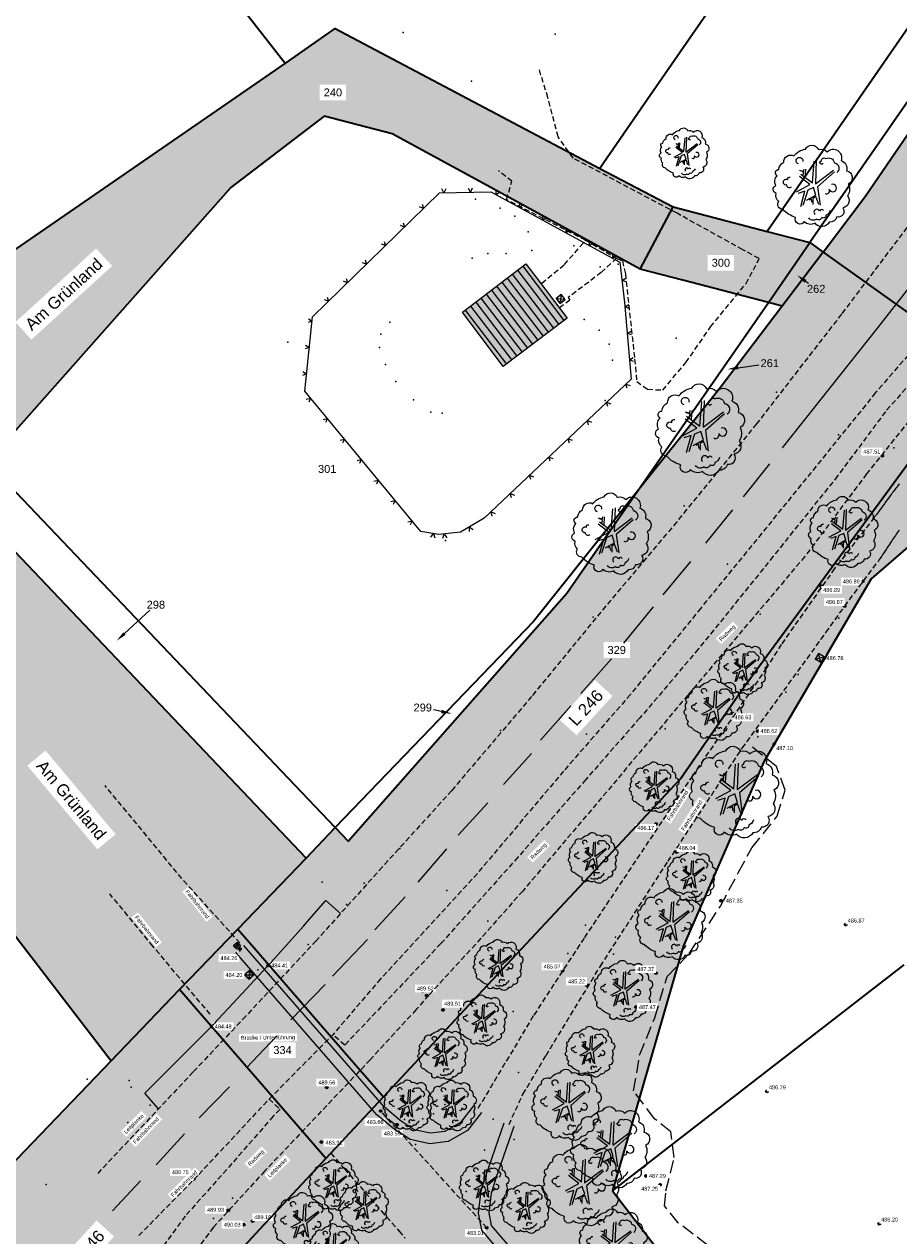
# Model space of a CAD drawing. Header units: metres. Extents: x 32314623 to 32316932, y 5614378 to 5615384.
# Tile 10 of 35: x 32315984 to 32316067, y 5614873 to 5614988. Entities that reach past the tile are written whole.
import ezdxf
from ezdxf import colors
from ezdxf.entities.mleader import LeaderData, LeaderLine
from ezdxf.math import Vec2, Vec3

# ---------------------------------------------------------------- set-up
doc = ezdxf.new("R2010")
doc.units = ezdxf.units.M
for name, pattern in [('1', [0]), ('12', [0]), ('20', [1.5, 0.5, -0.25, 0.5, -0.25]), ('3', [0]), ('36', [3.45, 1.225, -0.5, 1.225, -0.5]), ('412', [0]), ('68', [0])]:
    doc.linetypes.add(name, pattern=pattern)
doc.layers.get('0').update_dxf_attribs({"color": 1, "linetype": 'CONTINUOUS'})
for name, color, linetype in [('alte Gebäude', 7, 'CONTINUOUS'), ('alte Grenzen', 7, 'CONTINUOUS'), ('altes Gebäude Füllung', 7, 'CONTINUOUS'), ('Bäume Stäucher', 7, 'CONTINUOUS'), ('Diverses', 7, 'CONTINUOUS'), ('Ebene 1', 7, 'CONTINUOUS'), ('Ebene 301', 7, 'CONTINUOUS'), ('Ebene 303', 7, 'CONTINUOUS'), ('Fahrbahn', 7, 'CONTINUOUS'), ('Flurstücksnummer - Straßenname', 7, 'CONTINUOUS'), ('Gebäudeschraffur', 7, 'CONTINUOUS'), ('Höhenpunkte', 7, 'CONTINUOUS'), ('Höhentexte', 7, 'CONTINUOUS'), ('Straßenbestandspläne', 7, 'CONTINUOUS'), ('Texte zu Fahrbahn - Toptexte', 7, 'CONTINUOUS'), ('vorhandene Straße', 7, 'CONTINUOUS'), ('WS  GS  Hydrant  Gulli  usw', 7, 'CONTINUOUS')]:
    doc.layers.add(name, color=color, linetype=linetype)
doc.styles.add('Flurstücksnummer', font='Arial.ttf')
doc.styles.add('n', font='Arial.ttf')
doc.styles.add('Straßenname', font='Arial.ttf')

# ---------------------------------------------------------------- blocks, each defined once
blk = doc.blocks.new('S4')
at = {"color": 7}
for points in [[(-0.5, 0.5), (0.5, 0.5), (0.5, -0.5)], [(-0.5, 0.5), (-0.5, -0.5)], [(-0.5, -0.5), (0.5, -0.5)]]:
    blk.add_lwpolyline(points, dxfattribs=at)
at = {"color": 0, "lineweight": -2}
blk.add_lwpolyline([(0.408503, -0.23585, -0.5773502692), (-0.408503, -0.23585, -0.5773502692), (0, 0.471699, -0.5773502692)], format="xyb", close=True, dxfattribs=at)
for points in [[(0.333542, 0.333542), (-0.333542, -0.333542)], [(0.333542, -0.333542), (-0.333542, 0.333542)]]:
    blk.add_lwpolyline(points, dxfattribs=at)
blk = doc.blocks.new('S238', base_point=(0, -0.475))
at = {"color": 0, "lineweight": -2}
for points in [[(0, -0.475), (-0.475, -0.475), (-0.475, 0.475), (0, 0.475), (0.475, 0.475), (0.475, -0.475), (0, -0.475), (0, 0.475)], [(-0.235, 0.475), (-0.235, -0.475)], [(0.235, -0.475), (0.235, 0.475)]]:
    blk.add_lwpolyline(points, dxfattribs=at)
blk = doc.blocks.new('S13')
at = {"color": 0, "lineweight": -2}
for points in [[(-0.5, 0.5), (0.5, 0.5), (0.5, -0.5)], [(0.5, 0.5), (-0.5, -0.5), (0.5, -0.5), (-0.5, 0.5), (-0.5, -0.5)]]:
    blk.add_lwpolyline(points, dxfattribs=at)
blk = doc.blocks.new('S107')
at = {"lineweight": -2}
blk.add_hatch(color=0, dxfattribs=at).paths.add_polyline_path([(0.5, 0), (0.489765, -0.100649), (0.459479, -0.197178), (0.410382, -0.285634), (0.344483, -0.362396), (0.264482, -0.424322), (0.173653, -0.468876), (0.075714, -0.494234), (-0.025325, -0.499358), (-0.125326, -0.484039), (-0.220197, -0.448902), (-0.306053, -0.395388), (-0.379379, -0.325686), (-0.437173, -0.242651), (-0.47707, -0.149682), (-0.497435, -0.050584), (-0.497435, 0.050584), (-0.47707, 0.149682), (-0.437173, 0.242651), (-0.379379, 0.325686), (-0.306053, 0.395388), (-0.220197, 0.448902), (-0.125326, 0.484039), (-0.025325, 0.499358), (0.075714, 0.494234), (0.173653, 0.468876), (0.264482, 0.424322), (0.344483, 0.362396), (0.410382, 0.285634), (0.459479, 0.197178), (0.489765, 0.100649)], flags=0)
at = {"color": 0, "lineweight": -2}
blk.add_lwpolyline([(0.433013, -0.25, -0.5773502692), (-0.433013, -0.25, -0.5773502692), (0, 0.5, -0.5773502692)], format="xyb", close=True, dxfattribs=at)
blk = doc.blocks.new('S115')
at = {"color": 92, "true_color": 0x00cd00}
blk.add_lwpolyline([(0.38, 0.18, -0.720322), (0.4, 0.02, -0.293105), (0.39, -0.12, -0.60356), (0.335, -0.26, -0.682674), (0.265, -0.37, -0.389231), (0.175, -0.43, -0.560861), (0.005, -0.445, -0.33185), (-0.125, -0.425, -0.983969), (-0.225, -0.375, -0.154039), (-0.375, -0.28, -0.618334), (-0.425, -0.185, -0.323718), (-0.455, -0.09, -0.727182), (-0.46, 0.005, -0.3406), (-0.445, 0.12, -0.78117), (-0.425, 0.195, -0.280586), (-0.365, 0.28, -0.603026), (-0.245, 0.355, -0.210061), (-0.11, 0.435, -0.647135), (0.045, 0.43, -0.293004), (0.15, 0.405, -0.808724), (0.315, 0.3, -0.423577)], format="xyb", close=True, dxfattribs=at)
for points in [[(-0.19, 0.26, -2.311325), (-0.14, 0.29)], [(0.1, 0.265, -1.589785), (0.08, 0.295, -0.618917), (0.135, 0.325, -0.49854), (0.235, 0.275, -0.65059), (0.265, 0.16)], [(-0.28, -0.015, -0.683441), (-0.33, 0.01, -1.429021), (-0.32, 0.075, -0.554902), (-0.29, 0.105)], [(0.125, -0.09, 0.752735), (0.175, -0.045, 2.3423), (0.2, 0.015)], [(0.185, -0.295, -0.230204), (0.135, -0.35, -0.683441), (0.085, -0.375, -0.556841), (0.02, -0.395, -0.46095), (-0.07, -0.38)], [(0.105, -0.295, 0.635794), (0.06, -0.3, 1.273144), (0.005, -0.34)]]:
    blk.add_lwpolyline(points, format="xyb", dxfattribs=at)
at = {"color": 34}
for points in [[(-0.165, 0.14), (-0.025, 0.035), (-0.005, 0.295)], [(0.02, 0.305), (0.01, 0.025), (0.225, 0.185)], [(-0.18, 0.185), (-0.13, 0.175), (-0.125, 0.2)], [(-0.135, 0.115), (-0.13, 0.165), (-0.165, 0.175)], [(-0.11, 0.2), (-0.115, 0.105)], [(0.235, 0.165), (0.035, -0.01), (0.065, -0.23)], [(-0.215, -0.07), (-0.055, 0.015), (-0.18, 0.11)], [(-0.165, -0.245), (-0.115, -0.065), (-0.195, -0.09)], [(-0.095, -0.17), (0.015, -0.11), (-0.015, -0.02), (-0.08, -0.05), (-0.14, -0.235)], [(0.05, -0.22), (0.015, -0.125), (-0.02, -0.15), (-0.02, -0.22)], [(-0.03, -0.2), (-0.04, -0.155), (-0.065, -0.17)]]:
    blk.add_lwpolyline(points, dxfattribs=at)
blk = doc.blocks.new('*X45')
at = {"color": 7, "linetype": '3', "lineweight": 25}
for p, q in [((32316030.392519, 5614964.662298), (32316034.313355, 5614959.517418)), ((32316030.889521, 5614965.041262), (32316034.810457, 5614959.896252)), ((32316031.386524, 5614965.420225), (32316035.307558, 5614960.275086)), ((32316028.90151, 5614963.525408), (32316032.822051, 5614958.380917)), ((32316029.398513, 5614963.904371), (32316033.319152, 5614958.759751)), ((32316029.895516, 5614964.283335), (32316033.816254, 5614959.138585)), ((32316027.410502, 5614962.388517), (32316031.330746, 5614957.244415)), ((32316027.907505, 5614962.76748), (32316031.827848, 5614957.623249)), ((32316028.404508, 5614963.146444), (32316032.324949, 5614958.002083)), ((32316025.919494, 5614961.251626), (32316029.839442, 5614956.107914)), ((32316026.416497, 5614961.63059), (32316030.336543, 5614956.486748)), ((32316026.9135, 5614962.009553), (32316030.833645, 5614956.865582))]:
    blk.add_line(p, q, dxfattribs=at)
blk = doc.blocks.new('S20', base_point=(0, -0.5))
at = {"color": 0, "lineweight": -2}
blk.add_lwpolyline([(-0.5, 0.5), (0, -0.5), (0.5, 0.5)], dxfattribs=at)

msp = doc.modelspace()

# ---------------------------------------------------------------- hatches: boundary and pattern name
at = {"layer": 'altes Gebäude Füllung', "lineweight": 25, "true_color": 0xcccccc}
msp.add_hatch(color=254, dxfattribs=at).paths.add_polyline_path([(32316035.6, 5614960.5), (32316029.54, 5614955.88), (32316025.66, 5614961.05), (32316031.68, 5614965.64), (32316034.4, 5614962.07)], flags=0)
at = {"layer": 'vorhandene Straße', "lineweight": 25, "true_color": 0xe6d499}
for points in [[(32316121.82, 5615012.12), (32316107.46, 5614991.25), (32316089.07, 5614967.43), (32316076.22, 5614955.11), (32316059.93, 5614966.77), (32316063.93, 5614972.04), (32316091.17, 5615011.88), (32316106.77, 5615037.09), (32316108.36, 5615039.76), (32316129.25, 5615074.04), (32316158.47, 5615122.82), (32316162.56, 5615130.43), (32316162.18, 5615130.75), (32316186.59, 5615176.11), (32316190, 5615174.3), (32316221.73, 5615228.87), (32316252.65, 5615279.58), (32316271.88, 5615306.02), (32316274.42, 5615314.13), (32316347.28, 5615383.52), (32316356.12, 5615381.16), (32316364.83, 5615378.82), (32316378.29, 5615375.22), (32316365.8, 5615375.78), (32316364.53, 5615372.61), (32316348.95, 5615360.04), (32316326.88, 5615341.44), (32316307.07, 5615321.41), (32316290.21, 5615302.89), (32316277.21, 5615285.53), (32316268.3, 5615273.65), (32316263.86, 5615267.01), (32316262.74, 5615267.64), (32316259.92, 5615264.02), (32316252.74, 5615251.35), (32316253.16, 5615251.11), (32316251.2, 5615247.78), (32316234.14, 5615218.48), (32316221.49, 5615195.61), (32316209.9, 5615172.43), (32316196.98, 5615149.91), (32316174.93, 5615109.42), (32316150.25, 5615067.19), (32316148.78, 5615060.97), (32316125.8, 5615020.71)], [(32315979.91, 5614941.63), (32316010.79, 5614909.14), (32315992.26, 5614889.85), (32315936.67, 5614962.25), (32315914, 5614990.31), (32315904.36, 5615003.67), (32315875.72, 5615038), (32315869.46, 5615045.94), (32315861.25, 5615059.22), (32315791.88, 5615202.67), (32315769.02, 5615249.76), (32315760.43, 5615267.31), (32315744.89, 5615275.07), (32315756.1, 5615301.21), (32315756.21, 5615292.17), (32315759.87, 5615284.61), (32315846.12, 5615106.45), (32315867.57, 5615062.15), (32315875.07, 5615050.63), (32315904.63, 5615018.3), (32315927.98, 5614993.49), (32315948.28, 5614972.63), (32315963.76, 5614957.44)], [(32315969.33, 5614957.55), (32316008.79, 5614984.69), (32316013.55, 5614988.03), (32316045.67, 5614971.06), (32316042.55, 5614965.16), (32316018.97, 5614978.01), (32316012.5, 5614979.69), (32316003.65, 5614972.92), (32315979.53, 5614945.76), (32315979.91, 5614941.63), (32315963.76, 5614957.44), (32315968.5, 5614956.98)], [(32316054.74, 5614961.99), (32316042.55, 5614965.16), (32316045.67, 5614971.06), (32316058.68, 5614967.67)], [(32316076.22, 5614955.11), (32316068.16, 5614946.85), (32316052.39, 5614925.38), (32316046.34, 5614916.65), (32316026.27, 5614895.14), (32316018.14, 5614886.42), (32316004.29, 5614902.38), (32316013.56, 5614912.03), (32316014.79, 5614910.74), (32316035.57, 5614934.32), (32316042.29, 5614944.03), (32316050.05, 5614953.73), (32316059.93, 5614966.77)], [(32316059.93, 5614966.77), (32316056.05, 5614961.64), (32316054.74, 5614961.99), (32316058.68, 5614967.67)], [(32316096.44, 5614936.79), (32316085.03, 5614944.51), (32316076.99, 5614946.41), (32316068.04, 5614938.74), (32316064.52, 5614935.69), (32316054.29, 5614918.29), (32316046.63, 5614900.71), (32316039.91, 5614877.48), (32316061.13, 5614850.02), (32316066.18, 5614843.48), (32316091.94, 5614812.6), (32316098.45, 5614813.84), (32316079.08, 5614783.37), (32316078.62, 5614788.65), (32316000.81, 5614867.84), (32316026.27, 5614895.14), (32316046.34, 5614916.65), (32316052.39, 5614925.38), (32316068.16, 5614946.85), (32316076.22, 5614955.11), (32316087.57, 5614948.8), (32316103.17, 5614941.66)], [(32316006.35, 5614887.87), (32315998.76, 5614896.62), (32316004.29, 5614902.38), (32316018.14, 5614886.42), (32316012.68, 5614880.57)], [(32316000.81, 5614867.84), (32315986.14, 5614843.55), (32315972.54, 5614827.61), (32315906.16, 5614768.71), (32315885.66, 5614762.07), (32315846.57, 5614732.33), (32315802.4, 5614703.89), (32315759.22, 5614680.11), (32315691.92, 5614648.32), (32315643.24, 5614627.29), (32315619.4, 5614618.99), (32315523.96, 5614591.33), (32315477.81, 5614582.47), (32315448.56, 5614578.6), (32315421.4, 5614575.89), (32315387.36, 5614574.01), (32315348.37, 5614573), (32315310.82, 5614573.79), (32315281.51, 5614575.14), (32315243.29, 5614575.5), (32315143.07, 5614593.75), (32315071.82, 5614616.63), (32314999.76, 5614641.9), (32314982.36, 5614648), (32314976.41, 5614650.09), (32314923.91, 5614665.15), (32314896.69, 5614676.38), (32314896.21, 5614678.39), (32314874.14, 5614687.5), (32314856.63, 5614693.27), (32314838.58, 5614697.8), (32314822.59, 5614700.4), (32314818.63, 5614700.81), (32314811.92, 5614702.08), (32314805.87, 5614702.12), (32314799.37, 5614702.79), (32314769.83, 5614703.92), (32314753.04, 5614703.77), (32314737.1, 5614702.87), (32314707.34, 5614698.96), (32314668.85, 5614690.62), (32314651.2, 5614685.57), (32314642.85, 5614682.98), (32314635.72, 5614689.15), (32314622.54, 5614700.58), (32314632.01, 5614703.89), (32314640.83, 5614707), (32314665.28, 5614713.51), (32314699.88, 5614720.45), (32314729.38, 5614724.13), (32314768.77, 5614726.13), (32314796.6, 5614725.43), (32314840.69, 5614721.4), (32314881.14, 5614710.12), (32314940.56, 5614694.89), (32314974.15, 5614680.99), (32315013.82, 5614664.8), (32315061.73, 5614645.26), (32315074.49, 5614641.17), (32315078.88, 5614639.43), (32315085.16, 5614637.74), (32315091.6, 5614635.67), (32315129.02, 5614623.84), (32315168.1, 5614613.35), (32315206.56, 5614605.22), (32315258.7, 5614597.96), (32315297.05, 5614594.78), (32315336.71, 5614593.91), (32315375.64, 5614594.35), (32315407.37, 5614596.41), (32315441.92, 5614600.1), (32315470.64, 5614603.96), (32315498.72, 5614608.73), (32315526.5, 5614614.71), (32315553.33, 5614621.09), (32315586.54, 5614630.83), (32315612.35, 5614640.27), (32315638.41, 5614649.45), (32315669.52, 5614662.11), (32315715.8, 5614684.95), (32315754.95, 5614705.66), (32315808.99, 5614737.6), (32315847.14, 5614763.6), (32315872.62, 5614782.27), (32315891.61, 5614798.67), (32315921.17, 5614823.01), (32315943.15, 5614842.61), (32315974.3, 5614871.15), (32315998.76, 5614896.62), (32316012.68, 5614880.57)]]:
    msp.add_hatch(color=41, dxfattribs=at).paths.add_polyline_path(points, flags=0)

# ---------------------------------------------------------------- linework, layer by layer
at = {"layer": 'alte Gebäude', "color": 7, "linetype": '3', "lineweight": 25}
msp.add_lwpolyline([(32316034.4, 5614962.07), (32316035.6, 5614960.5), (32316029.54, 5614955.88), (32316025.66, 5614961.05), (32316031.68, 5614965.64), (32316032.71, 5614964.29)], close=True, dxfattribs=at)
at = {"layer": 'alte Grenzen', "color": 7, "linetype": '1', "lineweight": 35}
for p, q in [((32316105.43, 5615042.24), (32316054.61, 5614968.73)), ((32316106.77, 5615037.09), (32316058.68, 5614967.67)), ((32316038.72, 5614974.73), (32316045.67, 5614971.06)), ((32316042.55, 5614965.16), (32316045.67, 5614971.06)), ((32316045.67, 5614971.06), (32316054.61, 5614968.73)), ((32316054.61, 5614968.73), (32316058.68, 5614967.67)), ((32316054.74, 5614961.99), (32316058.68, 5614967.67)), ((32316059.93, 5614966.77), (32316056.05, 5614961.64)), ((32316058.68, 5614967.67), (32316059.93, 5614966.77)), ((32316042.29, 5614944.03), (32316054.74, 5614961.99)), ((32316056.05, 5614961.64), (32316054.74, 5614961.99)), ((32316010.79, 5614909.14), (32316013.56, 5614912.03)), ((32316004.29, 5614902.38), (32316010.79, 5614909.14)), ((32315992.26, 5614889.85), (32315998.76, 5614896.62))]:
    msp.add_line(p, q, dxfattribs=at)
for points in [[(32316008.79, 5614984.69), (32316001.55, 5614994.02), (32315990.14, 5615008.72), (32316054.29, 5615085.64)], [(32316092.82, 5615052.94), (32316042.94, 5614980.83), (32316038.72, 5614974.73)], [(32316059.93, 5614966.77), (32316063.93, 5614972.04), (32316091.17, 5615011.88), (32316106.77, 5615037.09)], [(32316059.93, 5614966.77), (32316063.82, 5614963.99), (32316069.79, 5614959.71), (32316074.09, 5614956.63), (32316076.22, 5614955.11)], [(32316056.05, 5614961.64), (32316050.05, 5614953.73), (32316042.29, 5614944.03)]]:
    msp.add_lwpolyline(points, dxfattribs=at)
at = {"layer": 'Diverses', "color": 7, "true_color": 0xffffff}
for p in [(32316020.03, 5614987.65), (32316034.48, 5614987.49), (32316026.53, 5614983.02), (32316026.89, 5614971.8), (32316029.24, 5614970.96), (32316030.64, 5614970.17), (32316031.89, 5614968.7), (32316032.24, 5614966.93), (32316036.23, 5614967.37), (32316026.57, 5614966.19), (32316028.07, 5614966.62), (32316029.81, 5614966.62), (32316040.46, 5614965.61), (32316038.74, 5614965.36), (32316018.76, 5614960.1), (32316037.23, 5614960.36), (32316017.91, 5614958.97), (32316038.64, 5614959.35), (32316009.05, 5614958.21), (32316017.77, 5614957.71), (32316039.6, 5614958.02), (32316045.98, 5614958.57), (32316039.92, 5614956.49), (32316018.35, 5614956.07), (32316019.32, 5614954.47), (32316055.5, 5614953.46), (32316021.01, 5614952.71), (32316039.22, 5614952.64), (32316022.64, 5614951.54), (32316023.74, 5614951.45), (32316061.4, 5614949.38), (32316066.65, 5614948.16), (32316046.74, 5614942.65), (32316024.05, 5614939.33), (32316050.86, 5614937.09), (32316053.96, 5614932.33), (32316038.09, 5614932.04), (32316057.57, 5614926.6), (32316029.27, 5614921.28), (32316037.45, 5614920.91), (32316044.92, 5614921.43), (32316050.58, 5614921.2), (32316048.21, 5614913.43), (32316012.43, 5614910.85), (32316019.7, 5614910.03), (32316012.32, 5614906.85), (32316016.32, 5614906.74), (32316024.18, 5614906.04), (32316014.62, 5614904.72), (32316028.06, 5614903.12), (32316040.2, 5614901.62), (32316011, 5614900.93), (32316021.85, 5614896.39), (32316030.47, 5614894.54), (32316030.97, 5614888.74), (32315989.97, 5614888.1), (32315993.97, 5614887.99), (32315994.17, 5614887.36), (32315995.96, 5614885.65), (32316023.99, 5614885.71), (32315993.86, 5614883.99), (32316020.16, 5614884.28), (32316021.9, 5614884.34), (32316022.91, 5614884.82), (32316028.56, 5614884.29), (32316027.74, 5614881.34), (32316027.63, 5614879.21), (32315986.07, 5614878.09), (32316028.19, 5614877.42), (32316003.78, 5614876.79), (32316002, 5614874.87)]:
    msp.add_point(p, dxfattribs=at)
at = {"layer": 'Ebene 1', "color": 7, "true_color": 0xffffff}
for p in [(32316059.6, 5614928.14, 486.79), (32316005.37, 5614898.02, 484.19)]:
    msp.add_point(p, dxfattribs=at)
at = {"layer": 'Ebene 301', "lineweight": 18}
for p, q in [((32316026.69, 5614885.57, 484.26), (32316025.47, 5614883.98, 484.26)), ((32316027.48, 5614884.95, 484.26), (32316026.14, 5614883.21, 484.26)), ((32316025.47, 5614883.98, 484.26), (32316023.98, 5614883.14, 484.26)), ((32316027.9, 5614879.02), (32316029.61, 5614883.96)), ((32316022.61, 5614882.97, 484.26), (32316021.08, 5614883.3, 484.26)), ((32316023.98, 5614883.14, 484.26), (32316022.61, 5614882.97, 484.26)), ((32316026.14, 5614883.21, 484.26), (32316024.3, 5614882.17, 484.26)), ((32316028.85, 5614878.71), (32316030.56, 5614883.64)), ((32316022.56, 5614881.96, 484.26), (32316020.69, 5614882.37, 484.26)), ((32316024.3, 5614882.17, 484.26), (32316022.56, 5614881.96, 484.26)), ((32316027.44, 5614877.48), (32316027.9, 5614879.02)), ((32316028.42, 5614877.27), (32316028.85, 5614878.71)), ((32316027.17, 5614875.35), (32316027.44, 5614877.48)), ((32316028.19, 5614875.39), (32316028.42, 5614877.27)), ((32316030.71, 5614871.53), (32316028.42, 5614874.2))]:
    msp.add_line(p, q, dxfattribs=at)
at = {"layer": 'Fahrbahn', "color": 7, "linetype": '20', "lineweight": 18}
msp.add_line((32316037.36, 5614967.89), (32316040.31, 5614966.18), dxfattribs=at)
for points in [[(32316037.36, 5614967.89), (32316029.83, 5614971.76), (32316030.36, 5614973.5), (32316029.08, 5614974.49)], [(32316033.2, 5614963.8), (32316035.35, 5614965.58), (32316037.36, 5614967.89)], [(32316040.31, 5614966.18), (32316038.85, 5614964.83), (32316035.71, 5614962.45), (32316035.87, 5614962.21), (32316034.87, 5614961.46)], [(32316067.18, 5614944.74), (32316067.11, 5614944.63), (32316067.03, 5614944.53), (32316066.95, 5614944.42), (32316066.86, 5614944.32), (32316066.78, 5614944.21), (32316066.7, 5614944.1), (32316066.62, 5614944), (32316066.54, 5614943.89), (32316066.46, 5614943.78), (32316066.38, 5614943.67), (32316066.22, 5614943.46), (32316066.07, 5614943.24), (32316065.91, 5614943.04), (32316065.76, 5614942.83), (32316065.62, 5614942.63), (32316065.48, 5614942.44), (32316065.34, 5614942.26), (32316065.22, 5614942.08), (32316065.1, 5614941.93), (32316065.04, 5614941.85), (32316064.99, 5614941.78), (32316064.94, 5614941.71), (32316064.89, 5614941.65), (32316064.84, 5614941.58), (32316064.8, 5614941.53)], [(32316067.16, 5614940.33), (32316067.07, 5614940.2), (32316066.98, 5614940.07), (32316066.89, 5614939.94), (32316066.81, 5614939.81), (32316066.72, 5614939.69), (32316066.64, 5614939.56), (32316066.55, 5614939.43), (32316066.47, 5614939.31), (32316066.39, 5614939.18), (32316066.22, 5614938.94), (32316066.06, 5614938.7), (32316065.92, 5614938.47), (32316065.77, 5614938.25), (32316065.63, 5614938.04), (32316065.51, 5614937.86), (32316065.45, 5614937.77), (32316065.39, 5614937.68), (32316065.34, 5614937.6), (32316065.28, 5614937.52), (32316065.23, 5614937.44), (32316065.19, 5614937.38)], [(32316013.14, 5614881.06), (32316014.44, 5614879.58), (32316017.96, 5614875.56), (32316019.63, 5614873.66), (32316020.21, 5614873)]]:
    msp.add_lwpolyline(points, dxfattribs=at)
at = {"layer": 'Fahrbahn', "color": 7, "true_color": 0xffffff}
for p in [(32316061.44, 5614931.95), (32316056.39, 5614924.9), (32316053.74, 5614920.68), (32316037.35, 5614902.76), (32316004.5, 5614900.32), (32316035.67, 5614900.07), (32316040, 5614900), (32316006.2, 5614898.51), (32316016.92, 5614885.11), (32316018.19, 5614883.93), (32316021.2, 5614881.88), (32316030.57, 5614882.37), (32316013.14, 5614881.06), (32316026, 5614877.42), (32316019.63, 5614873.66)]:
    msp.add_point(p, dxfattribs=at)
at = {"layer": 'Straßenbestandspläne', "color": 253, "linetype": '412', "lineweight": 25, "true_color": 0xb2b2b2}
for p, q in [((32316052.36, 5614943.49), (32316054.86, 5614946.64)), ((32316048.78, 5614939.09), (32316051.35, 5614942.25)), ((32316044.75, 5614934.18), (32316047.37, 5614937.35)), ((32316029.56, 5614916.13), (32316032.21, 5614919.09)), ((32316025.26, 5614911.3), (32316028.08, 5614914.38)), ((32316021.46, 5614906.84), (32316024.18, 5614910)), ((32316017.33, 5614902.3), (32316020.2, 5614905.46)), ((32316013.3, 5614897.9), (32316016.64, 5614901.38)), ((32316009.33, 5614893.74), (32316012.61, 5614897.12)), ((32316000.64, 5614884.42), (32316003.5, 5614887.38)), ((32315992.38, 5614875.57), (32315995.04, 5614878.44))]:
    msp.add_line(p, q, dxfattribs=at)

# ---------------------------------------------------------------- block references
at = {"layer": 'Bäume Stäucher', "color": 94}
for p, xscale, yscale in [((32316046.84, 5614976.16), 5, 5), ((32316059.13, 5614973.07), 8, 8), ((32316048.44, 5614949.9), 9, 9), ((32316040, 5614940), 8, 8), ((32316062, 5614940.16), 7, 7), ((32316052.39, 5614927.11), 5, 5), ((32316049.68, 5614923.24), 6, 6), ((32316051.67, 5614915.42), 9, 9), ((32316044, 5614915.88), 5, 5), ((32316038.18, 5614909.16), 5, 5), ((32316047.5, 5614907.39), 5, 5), ((32316045.58, 5614902.87), 7, 7), ((32316029.16, 5614898.98), 5, 5), ((32316041.04, 5614896.51), 6, 6), ((32316027.61, 5614893.71), 5, 5), ((32316037.89, 5614890.73), 5, 5), ((32316023.88, 5614890.49), 5, 5), ((32316035.71, 5614885.68), 7, 7), ((32316020.59, 5614885.63), 5, 5), ((32316024.74, 5614885.61), 5, 5), ((32316039.87, 5614881.64), 8, 8), ((32316037.17, 5614878.05), 8, 8), ((32316013.5, 5614878.03), 5, 5), ((32316027.82, 5614878), 5, 5), ((32316016.37, 5614875.96), 5, 5), ((32316031.76, 5614875.87), 5, 5), ((32316010.63, 5614874.44), 6, 6), ((32316040.08, 5614872.4), 7, 7), ((32316013.5, 5614871.96), 5, 5)]:
    msp.add_blockref('S115', p, dxfattribs=dict(at, xscale=xscale, yscale=yscale))
at = {"layer": 'Ebene 303', "color": 7, "xscale": 0.375, "yscale": -0.375}
for p, rotation in [((32316023.89, 5614972.4), 181.338908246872), ((32316026.41, 5614972.46), 181.338908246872), ((32316028.86, 5614972.22), 151.38086514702), ((32316031.08, 5614971.01), 151.38086514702), ((32316021.96, 5614970.92), 224.351209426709), ((32316033.29, 5614969.8), 151.38086514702), ((32316020.16, 5614969.15), 224.351209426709), ((32316035.51, 5614968.6), 151.38086514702), ((32316018.35, 5614967.39), 224.351209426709), ((32316037.73, 5614967.39), 151.38086514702), ((32316016.54, 5614965.62), 224.351209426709), ((32316039.94, 5614966.18), 151.38086514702), ((32316014.74, 5614963.86), 224.351209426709), ((32316040.83, 5614964.07), 96.551435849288), ((32316012.93, 5614962.09), 224.351209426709), ((32316041.1, 5614961.56), 94.84307353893), ((32316011.37, 5614960.21), 263.859485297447), ((32316041.32, 5614959.04), 94.84307353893), ((32316011.1, 5614957.7), 263.859485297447), ((32316041.53, 5614956.53), 94.84307353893), ((32316010.83, 5614955.19), 263.859485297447), ((32316041.2, 5614954.22), 43.456202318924), ((32316011.21, 5614952.87), 309.5865880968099), ((32316039.36, 5614952.48), 43.456202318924), ((32316012.82, 5614950.93), 309.5865880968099), ((32316037.53, 5614950.75), 43.456202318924), ((32316014.43, 5614948.98), 309.5865880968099), ((32316035.7, 5614949.01), 43.456202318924), ((32316016.04, 5614947.04), 309.5865880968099), ((32316033.86, 5614947.27), 43.456202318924), ((32316017.64, 5614945.09), 309.5865880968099), ((32316032.03, 5614945.54), 43.456202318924), ((32316030.2, 5614943.8), 43.456202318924), ((32316019.25, 5614943.14), 309.5865880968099), ((32316028.37, 5614942.06), 43.456202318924), ((32316020.86, 5614941.2), 309.5865880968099), ((32316026.31, 5614940.62), 30.540977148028), ((32316022.89, 5614939.99), 350.692519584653), ((32316023.93, 5614939.96), 6.310686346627)]:
    msp.add_blockref('S20', p, dxfattribs=dict(at, rotation=rotation))
at = {"layer": 'Gebäudeschraffur', "color": 7, "true_color": 0xffffff}
msp.add_blockref('*X45', (0, 0), dxfattribs=at)
at = {"layer": 'Höhenpunkte', "color": 7, "xscale": 0.2525, "yscale": 0.2525}
for p in [(32316065.56, 5614947.4, 487.51), (32316059.75, 5614935.02, 486.89), (32316063.69, 5614935.44, 486.89), (32316062, 5614933.1, 486.87), (32316051.32, 5614922.9, 486.63), (32316053.71, 5614921.22, 486.62), (32316055.29, 5614919.97, 487.11), (32316044.07, 5614912.39, 486.17), (32316046.01, 5614909.71, 486.04), (32316050.23, 5614905.08, 487.35), (32316062.09, 5614902.81, 486.87), (32316004.5, 5614900.49, 484.26), (32316007.19, 5614898.92, 484.41), (32316035.18, 5614898.44, 485.07), (32316044.06, 5614898.19, 487.37), (32316037.49, 5614897.02, 485.22), (32316022.24, 5614896.05, 489.52), (32316023.81, 5614894.7, 489.51), (32316042.15, 5614894.96, 487.47), (32316001.84, 5614893.12, 484.48), (32316012.76, 5614887.32, 489.56), (32316054.6, 5614886.94, 486.79), (32316017.88, 5614885.08, 483.66), (32316019.44, 5614883.78, 483.59), (32316012.25, 5614882.13, 483.91), (32316000.09, 5614878.61, 489.75), (32316043.11, 5614878.91, 487.29), (32316044.45, 5614878.06, 487.25), (32316003.39, 5614875.62, 489.93), (32316005.7, 5614874.61, 489.18), (32316004.85, 5614874.26, 490.03), (32316027.96, 5614873.97, 483.01), (32316065.27, 5614874.36, 486.2)]:
    msp.add_blockref('S107', p, dxfattribs=at)
at = {"layer": 'WS  GS  Hydrant  Gulli  usw', "color": 7, "xscale": 0.6275, "yscale": 0.6275}
for name, p, rotation in [('S4', (32316034.99, 5614962.33), 127.37420341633), ('S13', (32316059.62, 5614928.15, 486.78), 239.531869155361), ('S4', (32316005.39, 5614898.03), 133.35169810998)]:
    msp.add_blockref(name, p, dxfattribs=dict(at, rotation=rotation))
at = {"layer": 'WS  GS  Hydrant  Gulli  usw', "color": 5, "xscale": 0.5, "yscale": 0.5, "rotation": 133.35169810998}
msp.add_blockref('S238', (32316004.39, 5614900.97), dxfattribs=at)

# ---------------------------------------------------------------- leaders
at = {"layer": 'Flurstücksnummer - Straßenname', "color": 7, "lineweight": 30}
ml = msp.add_multileader_mtext('Standard', dxfattribs=at)
ml.set_content('262', color=256, style='Flurstücksnummer')
ml.set_leader_properties(linetype='CONTINUOUS')
ml.build(insert=Vec2(0, 0))
ml.multileader.update_dxf_attribs({"has_dogleg": 0, "dogleg_length": 0, "arrow_head_size": 1})
ctx = ml.context
ctx.base_point, ctx.char_height, ctx.arrow_head_size, ctx.landing_gap_size = Vec3(32316059.28, 5614963.65), 0.75, 1, 0
notes = []
notes.append((ctx, [(0, (1, 1, 0), (32316058.54, 5614963.8), (0, 0), 0, [(0, [(32316057.45, 5614964.57)], 0, [])])]))
ctx.mtext.insert, ctx.mtext.alignment, ctx.mtext.line_spacing_factor = Vec3(32316059.28, 5614963.65), 2, 0.84
ml = msp.add_multileader_mtext('Standard', dxfattribs=at)
ml.set_content('261', color=256, style='Flurstücksnummer')
ml.set_leader_properties(linetype='CONTINUOUS')
ml.build(insert=Vec2(0, 0))
ml.multileader.update_dxf_attribs({"has_dogleg": 0, "dogleg_length": 0, "arrow_head_size": 1})
ctx = ml.context
ctx.base_point, ctx.char_height, ctx.arrow_head_size, ctx.landing_gap_size = Vec3(32316054.87, 5614956.58), 0.75, 1, 0
notes.append((ctx, [(0, (1, 1, 0), (32316053.84, 5614956.05), (0, 0), 0, [(0, [(32316050.88, 5614955.63)], 0, [])])]))
ctx.mtext.insert, ctx.mtext.alignment, ctx.mtext.line_spacing_factor = Vec3(32316054.87, 5614956.58), 2, 0.84
ml = msp.add_multileader_mtext('Standard', dxfattribs=at)
ml.set_content('298', color=256, style='Flurstücksnummer')
ml.set_leader_properties(linetype='CONTINUOUS')
ml.build(insert=Vec2(0, 0))
ml.multileader.update_dxf_attribs({"has_dogleg": 0, "dogleg_length": 0, "arrow_head_size": 1})
ctx = ml.context
ctx.base_point, ctx.char_height, ctx.arrow_head_size, ctx.landing_gap_size = Vec3(32315996.51, 5614933.61), 0.75, 1, 0
notes.append((ctx, [(0, (1, 1, 0), (32315995.94, 5614932.71), (0, 0), 0, [(0, [(32315992.79, 5614929.81)], 0, [])])]))
ctx.mtext.insert, ctx.mtext.alignment, ctx.mtext.line_spacing_factor = Vec3(32315996.51, 5614933.61), 2, 0.84
ml = msp.add_multileader_mtext('Standard', dxfattribs=at)
ml.set_content('299', color=256, style='Flurstücksnummer')
ml.set_leader_properties(linetype='CONTINUOUS')
ml.build(insert=Vec2(0, 0))
ml.multileader.update_dxf_attribs({"has_dogleg": 0, "dogleg_length": 0, "arrow_head_size": 1})
ctx = ml.context
ctx.base_point, ctx.char_height, ctx.arrow_head_size, ctx.landing_gap_size = Vec3(32316021.88, 5614923.83), 0.75, 1, 0
notes.append((ctx, [(0, (1, 1, 0), (32316022.9, 5614923.24), (0, 0), 0, [(0, [(32316024.63, 5614922.87)], 0, [])])]))
ctx.mtext.insert, ctx.mtext.alignment, ctx.mtext.line_spacing_factor = Vec3(32316021.88, 5614923.83), 2, 0.84
for ctx, leaders in notes:
    for number, flags, end, landing, length, lines in leaders:
        leader = LeaderData()
        leader.index, (leader.has_last_leader_line, leader.has_dogleg_vector, leader.attachment_direction) = number, flags
        leader.last_leader_point, leader.dogleg_vector, leader.dogleg_length = Vec3(end), Vec3(landing), length
        for number, points, colour, breaks in lines:
            line = LeaderLine()
            line.index, line.vertices, line.color, line.breaks = number, Vec3.list(points), colors.encode_raw_color(colour), breaks
            leader.lines.append(line)
        ctx.leaders.append(leader)

# ---------------------------------------------------------------- next in the draw order: texts
at = {"layer": 'Flurstücksnummer - Straßenname', "color": 7, "lineweight": 30, "char_height": 0.75, "attachment_point": 8, "line_spacing_factor": 0.84, "style": 'Flurstücksnummer', "bg_fill": 2}
for s, insert in [('240', (32316013.34, 5614981.57)), ('300', (32316050.22, 5614965.37)), ('301', (32316012.8, 5614945.76)), ('329', (32316040.32, 5614928.54)), ('334', (32316008.55, 5614890.49))]:
    msp.add_mtext(s, dxfattribs=dict(at, insert=insert))
at = {"layer": 'Flurstücksnummer - Straßenname', "color": 7, "lineweight": 35, "insert": (32315987.76, 5614962.77), "char_height": 1.125, "attachment_point": 5, "rotation": 42.3686, "line_spacing_factor": 0.84, "style": 'Straßenname', "bg_fill": 2}
msp.add_mtext('Am Grünland', dxfattribs=at)
at = {"layer": 'Höhentexte', "color": 7, "lineweight": 25, "char_height": 0.375, "line_spacing_factor": 0.84, "style": 'n', "bg_fill": 2}
for s, insert, attachment_point in [('487.51', (32316065.37, 5614947.6, 487.51), 9), ('486.89', (32316059.95, 5614934.83, 486.89), 1), ('486.87', (32316061.81, 5614933.3, 486.87), 9), ('486.78', (32316060.27, 5614928.15, 486.78), 4), ('486.63', (32316051.52, 5614922.71, 486.63), 1), ('486.62', (32316053.99, 5614921.22, 486.62), 4), ('487.10', (32316055.48, 5614919.78, 487.11), 1), ('486.17', (32316043.88, 5614912.19, 486.17), 3), ('486.04', (32316046.21, 5614909.9, 486.04), 7), ('487.35', (32316050.69, 5614905.08, 487.35), 4), ('486.87', (32316062.28, 5614903, 486.87), 7), ('484.26', (32316004.26, 5614899.81, 484.26), 3), ('484.41', (32316007.47, 5614898.92, 484.41), 4), ('485.07', (32316034.98, 5614898.63, 485.07), 9), ('487.37', (32316043.87, 5614898.38, 487.37), 9), ('484.20', (32316004.73, 5614898.02, 484.19), 6), ('485.22', (32316037.3, 5614897.21, 485.22), 9), ('489.52', (32316022.13, 5614896.54, 489.52), 8), ('489.51', (32316023.91, 5614895.09, 489.51), 7), ('487.47', (32316042.43, 5614894.96, 487.47), 4), ('484.48', (32316002.11, 5614893.12, 484.48), 4), ('489.56', (32316012.76, 5614887.6, 489.56), 8), ('486.79', (32316054.79, 5614887.14, 486.79), 7), ('483.66', (32316018.15, 5614884.22, 483.66), 3), ('483.59', (32316019.78, 5614883.13, 483.59), 3), ('483.91', (32316012.65, 5614882.06, 483.91), 4), ('487.29', (32316043.39, 5614878.91, 487.29), 4), ('487.25', (32316044.25, 5614877.87, 487.25), 3), ('489.93', (32316002.98, 5614875.68, 489.93), 6), ('489.18', (32316005.87, 5614874.79, 489.18), 7), ('486.20', (32316065.46, 5614874.56, 486.2), 7), ('490.03', (32316004.57, 5614874.26, 490.03), 6), ('483.01', (32316027.68, 5614873.66, 483.01), 3)]:
    msp.add_mtext(s, dxfattribs=dict(at, insert=insert, attachment_point=attachment_point))
at = {"layer": 'Texte zu Fahrbahn - Toptexte', "color": 7, "lineweight": 25, "char_height": 0.375, "attachment_point": 7, "line_spacing_factor": 0.84, "style": 'n', "bg_fill": 2}
for s, insert, rotation in [('Radweg', (32316050.34, 5614929.66), 44.7689), ('Fahrbahnrand', (32316046.75, 5614911.7), 57.6558), ('Radweg', (32316032.42, 5614908.9), 44.7689), ('Fahrbahnrand', (32315999.29, 5614905.91), 308.5854), ('Fahrbahnrand', (32315994.47, 5614903.48), 308.5854), ('Fahrbahnrand', (32315994.57, 5614881.92), 46.1873), ('Radweg', (32316005.55, 5614879.74), 44.7689), ('Fahrbahnrand', (32315998.16, 5614876.87), 44.7689)]:
    msp.add_mtext(s, dxfattribs=dict(at, insert=insert, rotation=rotation))
at = {"layer": 'Texte zu Fahrbahn - Toptexte', "color": 7, "lineweight": 35, "char_height": 1.125, "line_spacing_factor": 0.84, "style": 'Straßenname', "bg_fill": 2}
for s, insert, attachment_point, rotation in [('L 246', (32316036.48, 5614921.6), 7, 47.4895), ('Am Grünland', (32315988.48, 5614914.66), 5, 309.928), ('L 246', (32315989.09, 5614870.2), 7, 47.4895)]:
    msp.add_mtext(s, dxfattribs=dict(at, insert=insert, attachment_point=attachment_point, rotation=rotation))

# ---------------------------------------------------------------- next in the draw order: linework, layer by layer
at = {"layer": 'alte Grenzen', "color": 7, "linetype": '1', "lineweight": 35}
for p, q in [((32315969.33, 5614957.55), (32316008.79, 5614984.69)), ((32316013.56, 5614912.03), (32315980.46, 5614946.8)), ((32316010.79, 5614909.14), (32315979.91, 5614941.63)), ((32315998.76, 5614896.62), (32316004.29, 5614902.38)), ((32316039.91, 5614877.48), (32316067.63, 5614898.98)), ((32316012.68, 5614880.57), (32316018.14, 5614886.42))]:
    msp.add_line(p, q, dxfattribs=at)
for points in [[(32315914, 5614990.31), (32315936.67, 5614962.25), (32315992.26, 5614889.85)], [(32316008.79, 5614984.69), (32316013.55, 5614988.03), (32316038.72, 5614974.73)], [(32316042.55, 5614965.16), (32316041.86, 5614965.54), (32316036.53, 5614968.44), (32316028.34, 5614972.9), (32316018.97, 5614978.01), (32316012.5, 5614979.69), (32316003.65, 5614972.92), (32315980.46, 5614946.8)], [(32316054.74, 5614961.99), (32316046.62, 5614964.1), (32316042.55, 5614965.16)], [(32316013.56, 5614912.03), (32316014.79, 5614910.74), (32316035.57, 5614934.32), (32316042.29, 5614944.03)], [(32316042.29, 5614944.03), (32316032.4, 5614931.65), (32316013.56, 5614912.03)], [(32315992.26, 5614889.85), (32315974.3, 5614871.15), (32315957.73, 5614855.96)], [(32316039.91, 5614877.48), (32316048.48, 5614866.39), (32316061.13, 5614850.02)]]:
    msp.add_lwpolyline(points, dxfattribs=at)
at = {"layer": 'Ebene 301', "lineweight": 18}
for p, q in [((32316019.73, 5614884.18, 484.26), (32316018.23, 5614885.44, 484.26)), ((32316019.14, 5614883.38, 484.26), (32316017.53, 5614884.72, 484.26)), ((32316021.08, 5614883.3, 484.26), (32316019.73, 5614884.18, 484.26)), ((32316020.69, 5614882.37, 484.26), (32316019.14, 5614883.38, 484.26)), ((32316027.5, 5614873.75), (32316027.17, 5614875.35)), ((32316028.42, 5614874.2), (32316028.19, 5614875.39)), ((32316029.95, 5614870.87), (32316027.5, 5614873.75))]:
    msp.add_line(p, q, dxfattribs=at)
at = {"layer": 'Ebene 303', "color": 7, "linetype": '68', "lineweight": 18}
msp.add_lwpolyline([(32316023.41, 5614939.91), (32316021.71, 5614940.19), (32316010.66, 5614953.55), (32316011.41, 5614960.6), (32316023.47, 5614972.39), (32316028.34, 5614972.5), (32316040.62, 5614965.8), (32316041.06, 5614961.98), (32316041.68, 5614954.69), (32316027.72, 5614941.46), (32316025.48, 5614940.14)], close=True, dxfattribs=at)
at = {"layer": 'Fahrbahn', "color": 7, "linetype": '20', "lineweight": 18}
msp.add_line((32316027.96, 5614873.97, 483.01), (32316017.88, 5614885.08, 483.66), dxfattribs=at)
for points in [[(32316040.31, 5614966.18), (32316040.87, 5614965.93), (32316041.14, 5614964.71), (32316042.02, 5614956.6), (32316042.22, 5614954.47), (32316043.25, 5614953.73), (32316044.71, 5614953.64), (32316046.89, 5614956.27), (32316049.25, 5614959.65), (32316052.61, 5614963.77), (32316053.87, 5614966.16), (32316052.31, 5614966.99), (32316046.05, 5614970.46), (32316036.19, 5614975.7), (32316034.74, 5614977.72), (32316033.78, 5614981.46), (32316032.95, 5614984.14)], [(32316004.5, 5614901.06), (32315998.98, 5614907.18), (32315991.68, 5614916.04)], [(32316001.67, 5614894.28), (32315996.22, 5614900.76), (32315992.13, 5614905.72)]]:
    msp.add_lwpolyline(points, dxfattribs=at)
at = {"layer": 'Straßenbestandspläne', "color": 253, "linetype": '412', "lineweight": 25, "true_color": 0xb2b2b2}
for p, q in [((32316040.99, 5614929.59), (32316043.83, 5614933.02)), ((32316036.92, 5614924.8), (32316039.82, 5614928.1)), ((32316033.08, 5614920.34), (32316035.97, 5614923.61))]:
    msp.add_line(p, q, dxfattribs=at)
msp.add_lwpolyline([(32316056.09, 5614948.15), (32316065.14, 5614959.58), (32316075, 5614972.17), (32316080.43, 5614979.06), (32316087.3, 5614988.11)], dxfattribs=at)

# ---------------------------------------------------------------- next in the draw order: texts
at = {"layer": 'Höhentexte', "color": 7, "lineweight": 25, "char_height": 0.375, "line_spacing_factor": 0.84, "style": 'n', "bg_fill": 2}
for s, insert, attachment_point in [('486.89', (32316063.42, 5614935.44, 486.89), 6), ('489.75', (32315999.63, 5614879.07, 489.75), 9)]:
    msp.add_mtext(s, dxfattribs=dict(at, insert=insert, attachment_point=attachment_point))
at = {"layer": 'Texte zu Fahrbahn - Toptexte', "color": 7, "lineweight": 25, "char_height": 0.375, "attachment_point": 7, "line_spacing_factor": 0.84, "style": 'n', "bg_fill": 2}
for s, insert, rotation in [('Fahrbahnrand', (32316045.38, 5614912.65), 57.6558), ('Brücke / Unterführung', (32316004.61, 5614891.74), 0.7073), ('Leitplanke', (32315993.78, 5614882.8), 44.7689), ('Leitplanke', (32316007.43, 5614878.64), 44.7689)]:
    msp.add_mtext(s, dxfattribs=dict(at, insert=insert, rotation=rotation))

# ---------------------------------------------------------------- next in the draw order: linework, layer by layer
at = {"layer": 'alte Grenzen', "color": 7, "linetype": '1', "lineweight": 35}
for points in [[(32316018.14, 5614886.42), (32316026.27, 5614895.14), (32316046.34, 5614916.65), (32316052.39, 5614925.38), (32316068.16, 5614946.85), (32316076.22, 5614955.11)], [(32316068.04, 5614938.74), (32316064.52, 5614935.69), (32316054.29, 5614918.29), (32316046.63, 5614900.71), (32316039.91, 5614877.48)], [(32316004.29, 5614902.38), (32316005.84, 5614900.6), (32316008.07, 5614898.03), (32316011.94, 5614893.57), (32316015.48, 5614889.48), (32316018.14, 5614886.42)], [(32316012.68, 5614880.57), (32316010.05, 5614883.6), (32316006.35, 5614887.87), (32316002.4, 5614892.43), (32316000.53, 5614894.58), (32315998.76, 5614896.62)], [(32316000.81, 5614867.84), (32316004.56, 5614871.86), (32316006.39, 5614873.83), (32316012.68, 5614880.57)]]:
    msp.add_lwpolyline(points, dxfattribs=at)
at = {"layer": 'Ebene 1', "color": 3, "linetype": '36', "lineweight": 18}
msp.add_lwpolyline([(32316048.95, 5614872.33), (32316046.17, 5614874.44), (32316044.86, 5614876.06), (32316045, 5614877.5), (32316045.79, 5614880.66), (32316045.47, 5614883.11), (32316043.91, 5614884.35), (32316041.93, 5614887.01), (32316042.5, 5614890.39), (32316043.93, 5614893.93), (32316045.11, 5614897.87), (32316047.2, 5614900.05), (32316050.18, 5614904.56), (32316051.9, 5614907.79), (32316053.15, 5614910.1), (32316055.57, 5614913.12), (32316056.34, 5614915.6), (32316055.52, 5614917.83), (32316053.15, 5614919.72)], dxfattribs=at)
at = {"layer": 'Ebene 301', "lineweight": 18}
for p, q in [((32316017.53, 5614884.72, 484.26), (32316004.12, 5614900.16, 484.26)), ((32316018.23, 5614885.44, 484.26), (32316004.87, 5614900.82, 484.26))]:
    msp.add_line(p, q, dxfattribs=at)
at = {"layer": 'Fahrbahn', "color": 7, "linetype": '20', "lineweight": 18}
msp.add_line((32316007.28, 5614886.22), (32316013.34, 5614892.34), dxfattribs=at)
for points in [[(32316144.24, 5615087.24), (32316139, 5615078.58), (32316129.63, 5615063.53), (32316117.01, 5615042.89), (32316105.4, 5615024.22), (32316090.67, 5615001.62), (32316081.43, 5614987.78), (32316070.62, 5614972.7), (32316061.69, 5614960.87), (32316053.62, 5614950.45), (32316046.03, 5614941.12), (32316039.3, 5614933.11), (32316032.23, 5614924.51), (32316024.64, 5614915.56), (32316018.04, 5614908.29), (32316011.75, 5614901.28), (32316005.06, 5614894.11), (32316000.06, 5614888.79), (32315990.81, 5614878.96)], [(32316115.71, 5615011.66), (32316108.97, 5615002.12), (32316104.46, 5614995.95), (32316098.85, 5614988.57), (32316090.97, 5614978.03), (32316084.58, 5614969.94), (32316079.9, 5614965.43), (32316074.16, 5614960.23), (32316070.27, 5614956.61), (32316065.86, 5614951.59), (32316061.32, 5614945.48), (32316055.2, 5614937.84), (32316048.07, 5614928.99), (32316042.51, 5614922.46), (32316037.38, 5614916.61), (32316030.92, 5614909.21), (32316023.61, 5614901.01), (32316014.46, 5614891.34), (32316013.34, 5614892.34)], [(32316112.38, 5615010.55), (32316107.98, 5615004.57), (32316103.74, 5614998.95), (32316098.17, 5614991.14), (32316091.95, 5614983.05), (32316086.79, 5614976.25), (32316083.03, 5614971.56), (32316079.49, 5614968.07), (32316072.84, 5614961.95), (32316069.02, 5614958.11), (32316064.93, 5614953.4), (32316056.47, 5614942.93), (32316048.3, 5614932.9), (32316041.62, 5614924.69), (32316035.27, 5614917.41), (32316027.07, 5614907.67), (32316017.87, 5614897.64), (32316013.34, 5614892.34)], [(32316117.6, 5615010.01), (32316113.04, 5615003.77), (32316107.68, 5614996.45), (32316106.08, 5614994.44), (32316099.21, 5614985.14), (32316091.1, 5614974.5), (32316082.61, 5614965.02), (32316073.15, 5614956.23), (32316069.51, 5614952.48), (32316064.07, 5614945.68), (32316058.2, 5614937.81), (32316053.25, 5614931.96), (32316047.07, 5614924.63), (32316039.85, 5614916.02), (32316031.38, 5614906), (32316026.9, 5614900.93), (32316022.45, 5614896.08), (32316021.26, 5614894.72), (32316016.88, 5614889.95), (32316006.85, 5614879.36), (32316001.98, 5614874.03), (32315997.39, 5614867.87)], [(32316064.8, 5614941.53), (32316061.03, 5614936.67), (32316055.96, 5614929.45), (32316054.57, 5614927.24), (32316047.52, 5614916.97), (32316037.21, 5614901.53), (32316032.39, 5614894.12), (32316027.09, 5614885.26)], [(32316030.08, 5614883.8), (32316031.41, 5614886.68), (32316033.6, 5614890.36), (32316038.77, 5614898.86), (32316045.2, 5614908.83), (32316052.26, 5614919.59), (32316060.21, 5614930.58), (32316062, 5614933.1), (32316065.19, 5614937.38)], [(32315994.89, 5614873.23), (32316000.6, 5614879.05), (32316007.28, 5614886.22)], [(32316007.28, 5614886.22), (32316008.31, 5614885.24), (32316007.66, 5614884.58), (32316003.74, 5614880.08), (32315999.3, 5614875.09), (32315995.84, 5614870.35)]]:
    msp.add_lwpolyline(points, dxfattribs=at)
at = {"layer": 'Straßenbestandspläne', "color": 253, "linetype": '412', "lineweight": 25, "true_color": 0xb2b2b2}
for p, q in [((32316005.11, 5614889.17), (32316007.97, 5614892.19)), ((32315996.53, 5614879.97), (32315999.24, 5614882.92))]:
    msp.add_line(p, q, dxfattribs=at)
at = {"layer": 'WS  GS  Hydrant  Gulli  usw', "color": 7, "linetype": '12', "lineweight": 25}
msp.add_lwpolyline([(32315996.72, 5614885.33), (32315995.47, 5614886.77), (32316001.58, 5614892.91), (32316004.72, 5614896.27), (32316007.82, 5614899.63), (32316010.55, 5614902.66), (32316011.31, 5614903.56), (32316012.67, 5614905.11), (32316014.06, 5614903.86)], dxfattribs=at)

doc.saveas('drawing.dxf')
